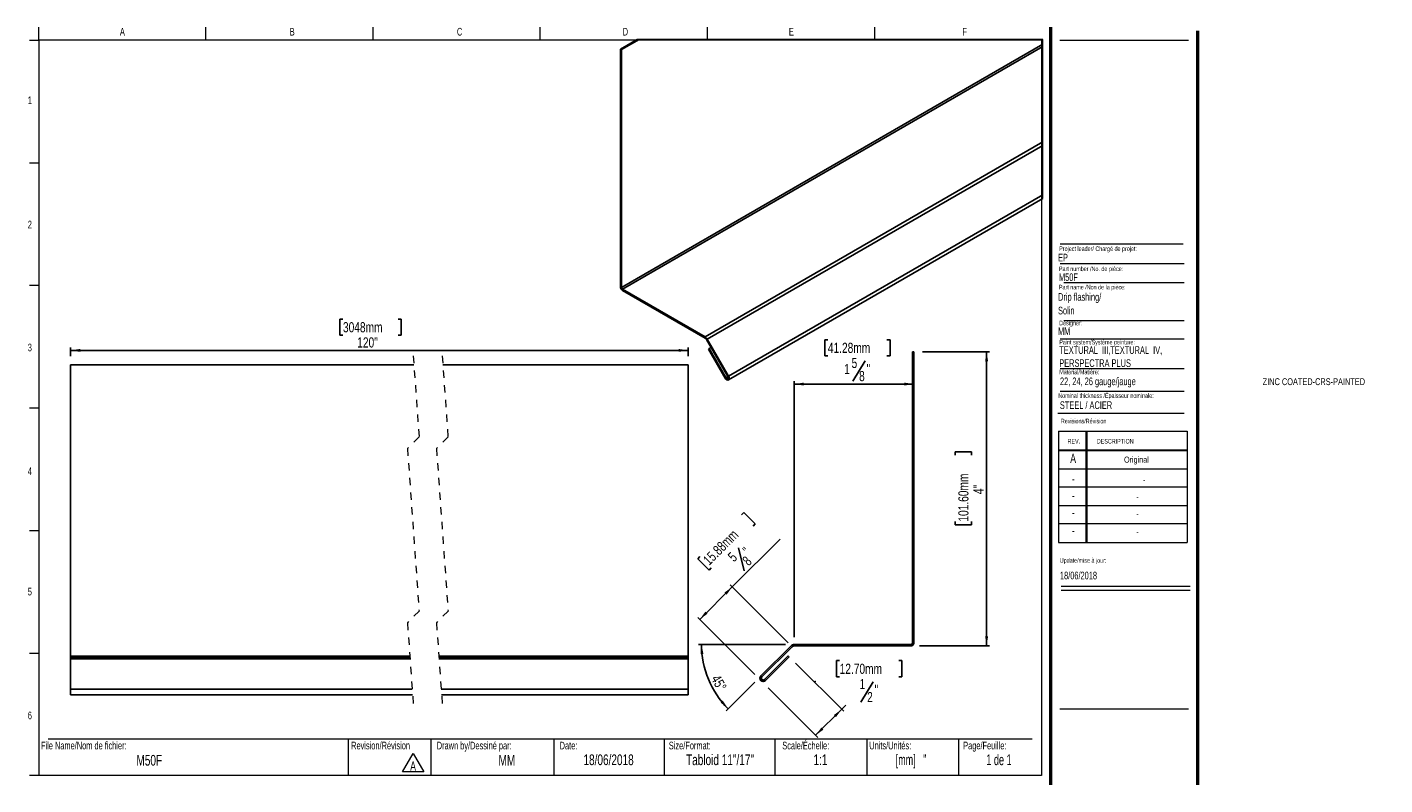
# Model space of a CAD drawing. Header units: inches. Extents: x 0.5 to 18.9, y 0.4 to 10.7.
import ezdxf

# ---------------------------------------------------------------- set-up
doc = ezdxf.new("R2010")
doc.units = ezdxf.units.IN
doc.header["$MEASUREMENT"] = 0
doc.header["$PDSIZE"] = -1
doc.linetypes.add('HIDDEN', pattern=[0.075, 0.05, -0.025])
doc.layers.add('FORMAT', color=7, linetype='Continuous')
doc.styles.add('SLDTEXTSTYLE0', font='TXT', dxfattribs={"width": 0.7})
doc.styles.add('SLDTEXTSTYLE1', font='TXT', dxfattribs={"width": 0.633333})
doc.styles.add('SLDTEXTSTYLE2', font='TXT', dxfattribs={"width": 0.625})
doc.styles.add('SLDTEXTSTYLE3', font='TXT', dxfattribs={"width": 0.75})
doc.dimstyles.new('SLDDIMSTYLE0', dxfattribs={"dimtxt": 0.137795, "dimasz": 0.13, "dimexe": 0, "dimexo": 0.0625, "dimgap": 0.034449, "dimtad": 1, "dimdec": 6, "dimrnd": 1e-09, "dimzin": 12, "dimdsep": 46, "dimlunit": 5, "dimtxsty": 'SLDTEXTSTYLE3', "dimsah": 1, "dimcen": 0.09, "dimadec": 0, "dimazin": 3, "dimtfac": 1, "dimtdec": 1, "dimtofl": 0, "dimtmove": 0, "dimatfit": 3, "dimfxl": 1, "dimfrac": 2, "dimtolj": 1, "dimtzin": 12, "dimarcsym": 0})
doc.dimstyles.new('SLDDIMSTYLE1', dxfattribs={"dimtxt": 0.137795, "dimasz": 0.13, "dimexe": 0, "dimexo": 0.0625, "dimgap": 0.034449, "dimtad": 0, "dimtih": 1, "dimtoh": 1, "dimdec": 6, "dimrnd": 1e-09, "dimzin": 12, "dimdsep": 46, "dimlunit": 5, "dimtxsty": 'SLDTEXTSTYLE3', "dimsah": 1, "dimcen": 0.09, "dimadec": 0, "dimazin": 3, "dimtfac": 1, "dimtdec": 1, "dimtofl": 0, "dimtmove": 0, "dimatfit": 3, "dimfxl": 1, "dimfrac": 2, "dimtolj": 1, "dimtzin": 12, "dimarcsym": 0})
doc.dimstyles.new('SLDDIMSTYLE2', dxfattribs={"dimtxt": 0.137795, "dimasz": 0.13, "dimexe": 0, "dimexo": 0.0625, "dimgap": 0.034449, "dimtad": 1, "dimdec": 1, "dimrnd": 1e-09, "dimzin": 12, "dimdsep": 46, "dimlunit": 5, "dimtxsty": 'SLDTEXTSTYLE3', "dimsah": 1, "dimcen": 0.09, "dimadec": 0, "dimazin": 3, "dimtfac": 1, "dimtdec": 1, "dimtofl": 0, "dimtmove": 0, "dimatfit": 3, "dimfxl": 1, "dimfrac": 2, "dimtolj": 1, "dimtzin": 12, "dimarcsym": 0})
doc.dimstyles.new('SLDDIMSTYLE3', dxfattribs={"dimtxt": 0.137795, "dimasz": 0.13, "dimexe": 0, "dimexo": 0.0625, "dimgap": 0.034449, "dimtad": 1, "dimdec": 4, "dimzin": 12, "dimdsep": 46, "dimlunit": 5, "dimtxsty": 'SLDTEXTSTYLE3', "dimsah": 1, "dimcen": 0.09, "dimazin": 3, "dimtfac": 1, "dimtofl": 0, "dimtmove": 0, "dimatfit": 3, "dimfxl": 1, "dimfrac": 2, "dimtolj": 1, "dimtzin": 12, "dimarcsym": 0})

# ---------------------------------------------------------------- blocks, each defined once
blk = doc.blocks.new('SW_NOTE_0')
at = {"color": 0, "linetype": 'Continuous', "lineweight": 0}
for p, q in [((-0.097, 0.017), (0.049, 0.27)), ((0.049, 0.27), (0.195, 0.017)), ((0.195, 0.017), (-0.097, 0.017))]:
    blk.add_line(p, q, dxfattribs=at)
at = {"color": 0, "linetype": 'Continuous', "lineweight": 0, "insert": (0.049, 0.161), "char_height": 0.125, "attachment_point": 2, "style": 'SLDTEXTSTYLE0'}
blk.add_mtext('A', dxfattribs=at)
blk = doc.blocks.new('SW_NOTE_1')
at = {"layer": 'FORMAT', "color": 0, "char_height": 0.10417, "attachment_point": 1, "style": 'SLDTEXTSTYLE0'}
for s, insert in [('TEXTURAL  III,TEXTURAL  IV,', (0, 0.134)), ('PERSPECTRA PLUS', (0, -0.044))]:
    blk.add_mtext(s, dxfattribs=dict(at, insert=insert))
blk = doc.blocks.new('_D')
at = {"layer": 'FORMAT'}
for p, q in [((10.177, 4.064), (10.207, 4.094)), ((10.207, 4.094), (10.361, 3.939)), ((10.361, 3.939), (10.332, 3.909)), ((10.049, 3.083), (10.699, 3.733)), ((10.135, 3.616), (10.213, 3.304)), ((9.61, 3.496), (9.58, 3.467)), ((9.58, 3.467), (9.735, 3.312)), ((9.735, 3.312), (9.764, 3.342)), ((10.049, 3.083), (9.607, 2.641)), ((10.808, 2.324), (10.022, 3.111)), ((10.356, 1.893), (9.58, 2.669))]:
    blk.add_line(p, q, dxfattribs=at)
for points in [[(10.049, 3.083), (9.943, 3.006), (9.972, 2.977)], [(9.607, 2.641), (9.713, 2.719), (9.685, 2.748)]]:
    blk.add_solid(points, dxfattribs=at)
at = {"layer": 'FORMAT', "attachment_point": 1, "rotation": 45, "style": 'SLDTEXTSTYLE3'}
for s, insert, char_height in [('15.88mm', (9.639, 3.467), 0.1378), ('5', (9.976, 3.513), 0.138), ('"', (10.177, 3.6), 0.138), ('8', (10.174, 3.459), 0.138)]:
    blk.add_mtext(s, dxfattribs=dict(at, insert=insert, char_height=char_height))
blk = doc.blocks.new('_D_1')
at = {"layer": 'FORMAT'}
for p, q in [((10.908, 2.048), (11.564, 1.392)), ((11.509, 2.081), (11.467, 2.081)), ((11.467, 2.081), (11.467, 1.862)), ((12.312, 2.081), (12.354, 2.081)), ((12.354, 2.081), (12.354, 1.862)), ((11.467, 1.862), (11.509, 1.862)), ((12.354, 1.862), (12.312, 1.862)), ((10.537, 1.712), (11.211, 1.038)), ((11.965, 1.793), (11.799, 1.518)), ((11.537, 1.419), (11.595, 1.477)), ((11.183, 1.066), (11.537, 1.419))]:
    blk.add_line(p, q, dxfattribs=at)
for points in [[(11.537, 1.419), (11.431, 1.342), (11.459, 1.313)], [(11.183, 1.066), (11.289, 1.144), (11.261, 1.172)]]:
    blk.add_solid(points, dxfattribs=at)
at = {"layer": 'FORMAT', "attachment_point": 1, "style": 'SLDTEXTSTYLE3'}
for s, insert, char_height in [('12.70mm', (11.509, 2.039), 0.1378), ('1', (11.78, 1.833), 0.138), ('"', (11.984, 1.753), 0.138), ('2', (11.882, 1.655), 0.138)]:
    blk.add_mtext(s, dxfattribs=dict(at, insert=insert, char_height=char_height))
blk = doc.blocks.new('_D_2')
at = {"layer": 'FORMAT'}
for p, q in [((12.635, 6.281), (13.545, 6.281)), ((13.506, 6.281), (13.506, 2.281)), ((13.081, 4.876), (13.081, 4.918)), ((13.081, 4.918), (13.299, 4.918)), ((13.299, 4.918), (13.299, 4.876)), ((13.081, 3.971), (13.081, 3.929)), ((13.081, 3.929), (13.299, 3.929)), ((13.299, 3.929), (13.299, 3.971)), ((12.596, 2.281), (13.545, 2.281))]:
    blk.add_line(p, q, dxfattribs=at)
for points in [[(13.506, 6.281), (13.486, 6.151), (13.526, 6.151)], [(13.506, 2.281), (13.526, 2.411), (13.486, 2.411)]]:
    blk.add_solid(points, dxfattribs=at)
at = {"layer": 'FORMAT', "char_height": 0.1378, "attachment_point": 1, "rotation": 90, "style": 'SLDTEXTSTYLE3'}
for s, insert in [('101.60mm', (13.122, 3.971)), ('4"', (13.328, 4.344))]:
    blk.add_mtext(s, dxfattribs=dict(at, insert=insert))
blk = doc.blocks.new('_D_3')
at = {"layer": 'FORMAT'}
for p, q in [((11.349, 6.444), (11.307, 6.444)), ((11.307, 6.444), (11.307, 6.226)), ((12.152, 6.444), (12.194, 6.444)), ((12.194, 6.444), (12.194, 6.226)), ((11.307, 6.226), (11.349, 6.226)), ((11.856, 6.157), (11.69, 5.882)), ((12.194, 6.226), (12.152, 6.226)), ((10.892, 2.399), (10.892, 5.881)), ((12.517, 5.841), (10.892, 5.841))]:
    blk.add_line(p, q, dxfattribs=at)
for points in [[(10.892, 5.841), (11.022, 5.821), (11.022, 5.861)], [(12.517, 5.841), (12.387, 5.861), (12.387, 5.821)]]:
    blk.add_solid(points, dxfattribs=at)
at = {"layer": 'FORMAT', "attachment_point": 1, "style": 'SLDTEXTSTYLE3'}
for s, insert, char_height in [('41.28mm', (11.349, 6.403), 0.1378), ('1', (11.569, 6.114), 0.138), ('5', (11.671, 6.197), 0.138), ('"', (11.875, 6.116), 0.138), ('8', (11.773, 6.019), 0.138)]:
    blk.add_mtext(s, dxfattribs=dict(at, insert=insert, char_height=char_height))
blk = doc.blocks.new('_D_4')
at = {"layer": 'FORMAT'}
for p, q in [((10.774, 2.301), (9.592, 2.301)), ((10.356, 1.79), (9.966, 1.399))]:
    blk.add_line(p, q, dxfattribs=at)
blk.add_arc((10.867, 2.301), 1.236, 180, 225, dxfattribs=at)
for points in [[(9.631, 2.301), (9.618, 2.17), (9.658, 2.172)], [(9.993, 1.427), (9.921, 1.537), (9.892, 1.51)]]:
    blk.add_solid(points, dxfattribs=at)
at = {"layer": 'FORMAT', "insert": (9.877, 1.904), "char_height": 0.1378, "attachment_point": 1, "rotation": 299.3226, "style": 'SLDTEXTSTYLE3'}
blk.add_mtext('45°', dxfattribs=at)
blk = doc.blocks.new('_D_5')
at = {"layer": 'FORMAT'}
for p, q in [((4.759, 6.724), (4.717, 6.724)), ((4.717, 6.724), (4.717, 6.505)), ((5.51, 6.724), (5.552, 6.724)), ((5.552, 6.724), (5.552, 6.505)), ((4.717, 6.505), (4.759, 6.505)), ((5.552, 6.505), (5.51, 6.505)), ((1.058, 6.22), (1.058, 6.338)), ((1.058, 6.299), (9.449, 6.299)), ((9.449, 6.22), (9.449, 6.338))]:
    blk.add_line(p, q, dxfattribs=at)
for points in [[(1.058, 6.299), (1.188, 6.279), (1.188, 6.319)], [(9.449, 6.299), (9.319, 6.319), (9.319, 6.279)]]:
    blk.add_solid(points, dxfattribs=at)
at = {"layer": 'FORMAT', "char_height": 0.1378, "attachment_point": 1, "style": 'SLDTEXTSTYLE3'}
for s, insert in [('3048mm', (4.759, 6.683)), ('120"', (4.953, 6.476))]:
    blk.add_mtext(s, dxfattribs=dict(at, insert=insert))

msp = doc.modelspace()

# ---------------------------------------------------------------- linework, layer by layer
at = {"color": 7, "linetype": 'Continuous', "lineweight": 18}
for p, q in [((0.6262516, 10.5170732), (0.6262516, 10.6939449)), ((2.8970849, 10.5170732), (2.8970849, 10.6939449)), ((5.1679183, 10.5170732), (5.1679183, 10.6939449)), ((7.4387516, 10.5170732), (7.4387516, 10.6939449)), ((9.7095849, 10.6939449), (9.7095849, 10.5170732)), ((11.9804183, 10.6939449), (11.9804183, 10.5170732)), ((0.5012516, 10.5170732), (0.6262516, 10.5170732)), ((14.2512516, 10.5170732), (0.6262516, 10.5170732)), ((0.6262516, 10.5170732), (0.6262516, 0.5170732)), ((14.2512516, 10.5170732), (14.2512516, 0.5170732)), ((14.5012516, 10.5170732), (16.2512516, 10.5170732)), ((0.5012516, 8.8504065), (0.6262516, 8.8504065)), ((14.5052809, 7.4796461), (16.192868, 7.4796461)), ((14.5578273, 7.2228331), (16.192868, 7.2228331)), ((0.5012516, 7.1837398), (0.6262516, 7.1837398)), ((14.5578273, 6.7072972), (16.192868, 6.7072972)), ((14.5052809, 6.4574028), (16.192868, 6.4574028)), ((14.5052809, 6.0531641), (16.192868, 6.0531641)), ((14.5052809, 5.7453132), (16.192868, 5.7453132)), ((0.5012516, 5.5170732), (0.6262516, 5.5170732)), ((14.4754278, 5.446808), (16.192868, 5.446808)), ((14.4811999, 5.1987495), (16.2311999, 5.1987495)), ((14.4811999, 5.1987495), (14.4811999, 3.6887495)), ((14.8561999, 5.1987495), (14.8561999, 3.6887495)), ((14.8661999, 5.1987495), (14.8661999, 3.6887495)), ((16.2311999, 5.1987495), (16.2311999, 3.6887495)), ((14.4811999, 4.9487495), (16.2311999, 4.9487495)), ((14.4811999, 4.9387495), (16.2311999, 4.9387495)), ((14.4811999, 4.6887495), (16.2311999, 4.6887495)), ((16.2311999, 4.4387495), (14.4811999, 4.4387495)), ((14.4811999, 4.1887495), (16.2311999, 4.1887495)), ((16.2311999, 3.9387495), (14.4811999, 3.9387495)), ((0.5012516, 3.8504065), (0.6262516, 3.8504065)), ((14.4811999, 3.6887495), (16.2311999, 3.6887495)), ((14.5215385, 3.094666), (16.2715385, 3.094666)), ((14.5215385, 3.0386495), (16.2715385, 3.0386495)), ((0.5012516, 2.1837398), (0.6262516, 2.1837398)), ((0.7512516, 1.0170732), (14.1262516, 1.0170732)), ((4.8316802, 1.0170732), (4.8316802, 0.5170732)), ((5.9539324, 1.0170732), (5.9539324, 0.5170732)), ((7.6262516, 1.0170732), (7.6262516, 0.5170732)), ((9.1262516, 1.0170732), (9.1262516, 0.5170732)), ((10.6262516, 1.0170732), (10.6262516, 0.5170732)), ((11.8762516, 1.0170732), (11.8762516, 0.5170732)), ((13.1262516, 1.0170732), (13.1262516, 0.5170732)), ((0.6262516, 0.5170732), (0.5012516, 0.5170732)), ((14.2512516, 0.5170732), (0.6262516, 0.5170732))]:
    msp.add_line(p, q, dxfattribs=at)
at = {"color": 7, "linetype": 'Continuous', "lineweight": 25}
for p, q in [((8.5300961, 10.396717), (8.7560728, 10.527169)), ((8.544237, 10.388553), (8.7843545, 10.527169)), ((8.5300961, 10.396717), (8.5300961, 7.1627027)), ((8.5300961, 10.396717), (8.544237, 10.388553)), ((8.544237, 7.1545388), (14.2719007, 10.4610478)), ((8.544237, 10.388553), (8.544237, 7.1545388)), ((8.5579319, 7.1308142), (14.2719007, 10.4294174)), ((9.6791422, 6.4835547), (14.2719007, 9.134896)), ((9.7091417, 6.4518868), (14.2719007, 9.0859099)), ((9.9991394, 5.8976246), (14.2719007, 8.3642361)), ((9.9991441, 5.949591), (14.2719007, 8.4162001)), ((8.5579319, 7.1308142), (9.6791422, 6.4835547)), ((8.5579319, 7.114484), (9.6791422, 6.4672221)), ((9.699145, 6.4461117), (9.9891427, 5.9438159)), ((9.7091417, 6.4518868), (9.9991441, 5.949591)), ((9.7266429, 6.317645), (9.7366443, 6.32342)), ((9.9541449, 5.9236043), (9.7266429, 6.317645)), ((9.7366443, 6.32342), (9.7616454, 6.3378542)), ((9.9641416, 5.9293794), (9.7366443, 6.32342)), ((12.5169161, 6.2808352), (12.4969161, 6.2808352)), ((12.4969161, 6.2808352), (12.4969161, 2.3202053)), ((12.5169161, 6.2808352), (12.5169161, 2.3202053)), ((1.0576575, 6.101762), (5.723373, 6.101762)), ((1.0576575, 6.101762), (1.0576575, 2.141132)), ((6.1170726, 6.101762), (9.4490051, 6.101762)), ((9.4490051, 6.101762), (9.4490051, 2.141132)), ((10.8494897, 2.2832616), (10.4393678, 1.8731397)), ((10.8636318, 2.2691195), (10.4535099, 1.8589975)), ((12.477546, 2.3008352), (10.8919161, 2.3008352)), ((12.477546, 2.2808352), (10.8919161, 2.2808352)), ((1.0576575, 2.141132), (5.6682223, 2.141132)), ((1.0576575, 2.141132), (1.0576575, 2.121762)), ((1.0576575, 2.121762), (5.6696021, 2.121762)), ((1.0576575, 2.121762), (1.0576575, 2.1041884)), ((1.0576575, 2.1041884), (5.6708552, 2.1041884)), ((1.0576575, 2.1041884), (1.0576575, 1.6940664)), ((6.0619219, 2.141132), (9.4490051, 2.141132)), ((6.0633017, 2.121762), (9.4490051, 2.121762)), ((6.0645548, 2.1041884), (9.4490051, 2.1041884)), ((9.4490051, 2.141132), (9.4490051, 2.121762)), ((9.4490051, 2.121762), (9.4490051, 2.1041884)), ((9.4490051, 2.1041884), (9.4490051, 1.6940664)), ((10.4888652, 1.8236422), (10.8105988, 2.1453758)), ((10.5030074, 1.8095001), (10.824741, 2.1312336)), ((10.824741, 2.1312336), (10.8105988, 2.1453758)), ((1.0576575, 1.6940664), (1.0576575, 1.6172466)), ((1.0576575, 1.6940664), (5.7000802, 1.6940664)), ((6.0937799, 1.6940664), (9.4490051, 1.6940664)), ((9.4490051, 1.6940664), (9.4490051, 1.6172466)), ((1.0576575, 1.6172466), (5.7055573, 1.6172466)), ((6.0992569, 1.6172466), (9.4490051, 1.6172466))]:
    msp.add_line(p, q, dxfattribs=at)
at = {"color": 7, "linetype": 'Continuous', "lineweight": 50}
for p, q in [((14.3762516, 10.6939449), (14.3762516, 0.3920732)), ((16.3762516, 0.3920732), (16.3762516, 10.6420732))]:
    msp.add_line(p, q, dxfattribs=at)
at = {"color": 7, "linetype": 'HIDDEN', "lineweight": 18}
for p, q in [((5.7144642, 6.226762), (5.7932043, 5.1218733)), ((6.108165, 6.226762), (6.1869051, 5.1218733)), ((5.7932043, 5.1218733), (5.635724, 4.964393)), ((6.1869051, 5.1218733), (6.0294248, 4.964393)), ((5.635724, 4.964393), (5.7932043, 2.7546156)), ((6.0294248, 4.964393), (6.1869051, 2.7546156)), ((5.7932043, 2.7546156), (5.635724, 2.5971353)), ((5.635724, 2.5971353), (5.7144642, 1.4922466)), ((6.1869051, 2.7546156), (6.0294248, 2.5971353)), ((6.0294248, 2.5971353), (6.108165, 1.4922466))]:
    msp.add_line(p, q, dxfattribs=at)
at = {"color": 8, "linetype": 'Continuous', "lineweight": 25}
msp.add_line((9.9641416, 5.9293794), (9.9891474, 5.9438136), dxfattribs=at)
at = {"color": 7, "linetype": 'Continuous', "lineweight": 18, "flags": 128}
msp.add_lwpolyline([(14.2719007, 8.3642361), (14.2719007, 8.4162001), (14.2719007, 9.0859099), (14.2719007, 9.134896), (14.2719007, 10.4294174), (14.2719007, 10.4610478), (14.2719007, 10.527169), (8.7843545, 10.527169), (8.7560728, 10.527169)], dxfattribs=at)
at = {"color": 7, "linetype": 'Continuous', "lineweight": 25, "flags": 128}
for points in [[(9.9991441, 5.949591), (10.0060432, 5.9336878), (10.0084649, 5.9182281), (10.0060432, 5.9055657), (9.9991441, 5.897627), (9.9888189, 5.8956206), (9.9766445, 5.899854), (9.9644655, 5.9096793), (9.9541449, 5.9236043)], [(9.9891427, 5.9438159), (9.9929771, 5.9349808), (9.9943194, 5.9263921), (9.9929771, 5.9193569), (9.9891427, 5.9149475), (9.9834075, 5.9138329), (9.9766445, 5.9161842), (9.9698768, 5.9216425), (9.9641416, 5.9293794)]]:
    msp.add_lwpolyline(points, dxfattribs=at)
at = {"color": 7, "linetype": 'Continuous', "lineweight": 25}
for centre, radius, start, end in [((8.5905224, 7.1654418), 0.0604884, 182.59541779, 237.39875432), ((8.5739888, 7.1558981), 0.0297829, 182.6159029, 237.37550048), ((9.6333747, 6.4101551), 0.0864996, 28.84555579, 58.05483133), ((9.6486067, 6.4182569), 0.0577062, 28.86192819, 58.05164852), ((10.8919161, 2.2408352), 0.06, 90, 135), ((10.8919161, 2.2408352), 0.04, 90, 135), ((12.477546, 2.3202053), 0.0393701, 270, 0), ((12.477546, 2.3202053), 0.0193701, 270, 0), ((10.4711876, 1.8413199), 0.045, 135, 315), ((10.4711876, 1.8413199), 0.025, 135, 315)]:
    msp.add_arc(centre, radius, start, end, dxfattribs=at)
at = {"layer": 'FORMAT', "color": 250, "lineweight": 18, "true_color": 0x454545}
msp.add_line((14.5052809, 7.7477891), (16.1756542, 7.7477891), dxfattribs=at)
at = {"layer": 'FORMAT', "lineweight": 18}
for p, q in [((10.4393678, 1.8095001), (10.4535099, 1.8236422)), ((10.4393678, 1.8095001), (10.4536281, 1.7952397)), ((14.5012516, 1.4265536), (16.2512516, 1.4265536))]:
    msp.add_line(p, q, dxfattribs=at)
msp.add_point((11.1752585, 1.7951215), dxfattribs=at)

# ---------------------------------------------------------------- block references
at = {"color": 7, "linetype": 'Continuous', "lineweight": 0}
msp.add_blockref('SW_NOTE_0', (5.6629239, 0.5500403), dxfattribs=at)
at = {"layer": 'FORMAT'}
msp.add_blockref('SW_NOTE_1', (14.4936793, 6.2219515), dxfattribs=at)

# ---------------------------------------------------------------- texts
at = {"color": 7, "linetype": 'Continuous', "lineweight": 0}
for s, insert, char_height, attachment_point, style in [('A', (1.7614258, 10.6839024), 0.1041667, 2, 'SLDTEXTSTYLE0'), ('B', (4.0695891, 10.6839024), 0.1041667, 2, 'SLDTEXTSTYLE0'), ('C', (6.3441318, 10.6839024), 0.1041667, 2, 'SLDTEXTSTYLE0'), ('D', (8.5974733, 10.6839024), 0.1041667, 2, 'SLDTEXTSTYLE0'), ('E', (10.8526565, 10.6839024), 0.1041667, 2, 'SLDTEXTSTYLE0'), ('F', (13.2074254, 10.6839024), 0.1041667, 2, 'SLDTEXTSTYLE0'), ('1', (0.5037246, 9.7518248), 0.1041667, 2, 'SLDTEXTSTYLE0'), ('2', (0.5037246, 8.0618626), 0.1041667, 2, 'SLDTEXTSTYLE0'), ('EP', (14.4770103, 7.6126145), 0.10416667, 1, 'SLDTEXTSTYLE0'), ('Project leader/ Chargé de projet:', (14.4927736, 7.7128037), 0.0625, 1, 'SLDTEXTSTYLE0'), ('Part number /No. de pièce:', (14.4892638, 7.4395042), 0.0625, 1, 'SLDTEXTSTYLE0'), ('M50F', (14.4892638, 7.3462932), 0.10416667, 1, 'SLDTEXTSTYLE0'), ('Designer:', (14.4927736, 6.7027068), 0.0625, 1, 'SLDTEXTSTYLE0'), ('MM', (14.4770103, 6.6115619), 0.10416667, 1, 'SLDTEXTSTYLE0'), ('3', (0.5037246, 6.3910002), 0.1041667, 2, 'SLDTEXTSTYLE0'), ('Paint system/Système peinture:', (14.4936793, 6.4423393), 0.0625, 1, 'SLDTEXTSTYLE0'), ('ZINC COATED-CRS-PAINTED', (17.2579034, 5.920721), 0.09375, 1, 'SLDTEXTSTYLE0'), ('Nominal thickness /Épaisseur nominale:', (14.4802784, 5.7152135), 0.0625, 1, 'SLDTEXTSTYLE0'), ('STEEL / ACIER', (14.5019361, 5.6065758), 0.104166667, 1, 'SLDTEXTSTYLE0'), ('Revisions/Révision', (14.5156012, 5.3694188), 0.0625, 1, 'SLDTEXTSTYLE0'), ('REV.', (14.6062312, 5.0951297), 0.0625, 1, 'SLDTEXTSTYLE0'), ('DESCRIPTION', (15.0041424, 5.0951297), 0.0625, 1, 'SLDTEXTSTYLE0'), ('A', (14.6820414, 4.8942809), 0.125, 2, 'SLDTEXTSTYLE0'), ('Original', (15.5419694, 4.8554617), 0.08333333, 2, 'SLDTEXTSTYLE0'), ('4', (0.5037246, 4.7085424), 0.1041667, 2, 'SLDTEXTSTYLE0'), ('-', (14.6833579, 4.6174037), 0.125, 2, 'SLDTEXTSTYLE0'), ('-', (15.6471739, 4.5785845), 0.0833333, 2, 'SLDTEXTSTYLE0'), ('-', (14.6833579, 4.3881653), 0.125, 2, 'SLDTEXTSTYLE0'), ('-', (15.5556728, 4.3493461), 0.0833333, 2, 'SLDTEXTSTYLE0'), ('-', (14.6833579, 4.1569001), 0.125, 2, 'SLDTEXTSTYLE0'), ('-', (15.5556728, 4.118081), 0.0833333, 2, 'SLDTEXTSTYLE0'), ('-', (14.6833579, 3.9142956), 0.125, 2, 'SLDTEXTSTYLE0'), ('-', (15.5556728, 3.8754764), 0.0833333, 2, 'SLDTEXTSTYLE0'), ('Update/mise à jour:', (14.5009021, 3.4746831), 0.0625, 1, 'SLDTEXTSTYLE0'), ('18/06/2018', (14.5029298, 3.2903145), 0.10416667, 1, 'SLDTEXTSTYLE0'), ('5', (0.5037246, 3.0715769), 0.1041667, 2, 'SLDTEXTSTYLE0'), ('6', (0.5037246, 1.3878409), 0.1041667, 2, 'SLDTEXTSTYLE0'), ('File Name/Nom de fichier:', (0.6549319, 0.9786785), 0.104166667, 1, 'SLDTEXTSTYLE0'), ('Revision/Révision', (4.8700984, 0.9786785), 0.104166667, 1, 'SLDTEXTSTYLE0'), ('Drawn by/Dessiné par:', (6.0332993, 0.9786785), 0.104166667, 1, 'SLDTEXTSTYLE0'), ('Date:', (7.7035091, 0.9786785), 0.10416667, 1, 'SLDTEXTSTYLE0'), ('Size/Format:', (9.1875093, 0.9786785), 0.104166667, 1, 'SLDTEXTSTYLE0'), ('Scale/Échelle:', (10.7293877, 0.9786785), 0.104166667, 1, 'SLDTEXTSTYLE0'), ('Units/Unités:', (11.9111167, 0.9786785), 0.104166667, 1, 'SLDTEXTSTYLE0'), ('Page/Feuille:', (13.1879976, 0.9786785), 0.104166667, 1, 'SLDTEXTSTYLE0'), ('M50F', (2.1269132, 0.7993968), 0.14583333, 2, 'SLDTEXTSTYLE0'), ('MM', (6.9863934, 0.7993968), 0.14583333, 2, 'SLDTEXTSTYLE0'), ('18/06/2018', (8.3687858, 0.805962), 0.14583333, 2, 'SLDTEXTSTYLE0'), ('Tabloid 11"/17"', (9.8831067, 0.805962), 0.145833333, 2, 'SLDTEXTSTYLE0'), ('1:1', (11.2474421, 0.805962), 0.14583333, 2, 'SLDTEXTSTYLE0'), ('[mm]   "', (12.4789981, 0.805962), 0.14583333, 2, 'SLDTEXTSTYLE2'), ('1 de 1', (13.6742198, 0.805962), 0.14583333, 2, 'SLDTEXTSTYLE1')]:
    msp.add_mtext(s, dxfattribs=dict(at, insert=insert, char_height=char_height, attachment_point=attachment_point, style=style))
at = {"layer": 'FORMAT', "attachment_point": 1, "style": 'SLDTEXTSTYLE0'}
for s, insert, char_height in [('Part name /Non de la pièce:', (14.4892638, 7.1904184), 0.0625), ('Drip flashing/', (14.4770103, 7.0784856), 0.104166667), ('Solin', (14.4770103, 6.8922265), 0.10416667), ('Material/Matière:', (14.4936793, 6.0368173), 0.0625), ('22, 24, 26 gauge/jauge', (14.503118, 5.9304258), 0.104166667)]:
    msp.add_mtext(s, dxfattribs=dict(at, insert=insert, char_height=char_height))

# ---------------------------------------------------------------- dimensions: what is measured, and where the dimension line sits
at = {"layer": 'FORMAT'}
dim = msp.add_linear_dim(base=(9.4490032, 6.2987717), p1=(1.0576594, 6.101762), p2=(9.4490032, 6.101762), angle=0, text='120"', dimstyle='SLDDIMSTYLE2', dxfattribs=at)
dim.commit()
dim.dimension.update_dxf_attribs({"geometry": '_D_5', "text_midpoint": (5.1344353, 6.2987717), "dimtype": 160})
dim = msp.add_linear_dim(base=(10.8919161, 5.8411912), p1=(12.5169161, 6.2808352), p2=(10.8919161, 2.2808352), dimstyle='SLDDIMSTYLE0', dxfattribs=at)
dim.commit()
dim.dimension.update_dxf_attribs({"geometry": '_D_3', "text_midpoint": (11.750391, 5.8411912), "dimtype": 160})
for base, p1, p2, angle, dimstyle, picture, middle in [((13.5055093, 2.2808352), (12.5169161, 6.2808352), (12.477546, 2.2808352), 90, 'SLDDIMSTYLE2', '_D_2', (13.5055093, 4.4236808)), ((9.6074327, 2.6414351), (10.8919161, 2.2408352), (10.4393678, 1.8095001), 45, 'SLDDIMSTYLE0', '_D', (10.3197427, 3.3537451)), ((11.5366167, 1.4193579), (10.4536281, 1.7952397), (10.824741, 2.1312336), 45, 'SLDDIMSTYLE1', '_D_1', (11.9102569, 1.7929981))]:
    dim = msp.add_linear_dim(base=base, p1=p1, p2=p2, angle=angle, dimstyle=dimstyle, dxfattribs=at)
    dim.commit()
    dim.dimension.update_dxf_attribs({"geometry": picture, "text_midpoint": middle, "dimtype": 160})
dim = msp.add_angular_dim_2l(base=(9.7255303, 1.8279968), line1=((10.8919161, 2.3008352), (12.477546, 2.3008352)), line2=((10.4393678, 1.8731397), (10.8494897, 2.2832616)), dimstyle='SLDDIMSTYLE3', dxfattribs=at)
dim.commit()
dim.dimension.update_dxf_attribs({"geometry": '_D_4', "text_midpoint": (9.7897853, 1.6957353), "dimtype": 162})

doc.saveas('drawing.dxf')
